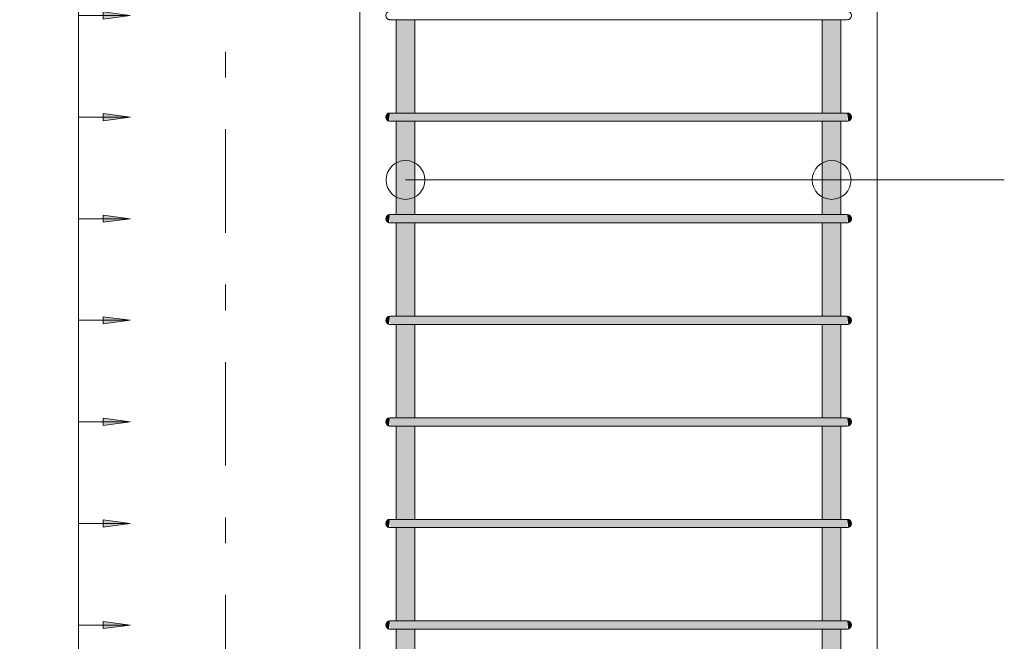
# Model space of a CAD drawing. Header units: millimetres. Extents: x 4307 to 42792, y 1610 to 10025.
# Tile 178 of 256: x 26748 to 27699, y 3915 to 4516. Entities that reach past the tile are written whole.
import ezdxf

# ---------------------------------------------------------------- set-up
doc = ezdxf.new("R2010")
doc.units = ezdxf.units.MM
doc.linetypes.add('Čára osnovy', pattern=[225, 100, -50, 25, -50])
for name, color, linetype, lineweight in [('A-ANNO-DIMS', 211, 'Continuous', 5), ('A-ANNO-DIMS-25', 211, 'Continuous', 5), ('S-COLS', 52, 'Continuous', 9), ('S-GRID', 1, 'Continuous', 5), ('S-RBAR', 171, 'Continuous', 5), ('S-RBAR-IDEN', 171, 'Continuous', 5)]:
    doc.layers.add(name, color=color, linetype=linetype, lineweight=lineweight)
doc.styles.add('Arial_1', font='arial.ttf', dxfattribs={"height": 62.5})
doc.dimstyles.new('Výztuž_kusy__řezy__3', dxfattribs={"dimscale": 304.8, "dimtxt": 0.18, "dimasz": 0, "dimexe": 0, "dimexo": 0.0625, "dimgap": 0.082021, "dimtad": 1, "dimdec": 0, "dimzin": 0, "dimdsep": 46, "dimtxsty": 'Arial_1', "dimblk1": 'NONE', "dimblk2": 'NONE', "dimsah": 1, "dimcen": 0.09, "dimazin": 0, "dimtfac": 1, "dimtdec": 4, "dimtix": 1, "dimtmove": 0, "dimatfit": 3, "dimfxl": 0.164042, "dimfxlon": 1, "dimtvp": 1, "dimtfill": 1, "dimtolj": 1, "dimtzin": 0, "dimarcsym": 2})

# ---------------------------------------------------------------- blocks, each defined once
blk = doc.blocks.new('DIMBLOCK772-V2')
at = {"layer": 'A-ANNO-DIMS-25'}
for points in [[(26854.5, 3931.17), (26828.21, 3934.63), (26828.21, 3927.71)], [(26854.5, 3833), (26828.21, 3836.46), (26828.21, 3829.54)]]:
    blk.add_hatch(color=256, dxfattribs=at).paths.add_polyline_path(points)
for p, q in [((26804.5, 3833), (26804.5, 3931.17)), ((26804.5, 3931.17), (26804.5, 3931.17)), ((26804.5, 3931.17), (26854.5, 3931.17)), ((26854.5, 3931.17), (26828.21, 3934.63)), ((26828.21, 3934.63), (26828.21, 3927.71)), ((26828.21, 3927.71), (26854.5, 3931.17)), ((26854.5, 3833), (26828.21, 3836.46)), ((26828.21, 3836.46), (26828.21, 3829.54)), ((26804.5, 3833), (26804.5, 3833)), ((26804.5, 3833), (26854.5, 3833)), ((26828.21, 3829.54), (26854.5, 3833))]:
    blk.add_line(p, q, dxfattribs=at)
blk = doc.blocks.new('_None')
blk = doc.blocks.new('DIMBLOCK773-V2')
at = {"layer": 'A-ANNO-DIMS-25'}
for points in [[(26854.5, 4029.33), (26828.21, 4032.79), (26828.21, 4025.87)], [(26854.5, 3931.17), (26828.21, 3934.63), (26828.21, 3927.71)]]:
    blk.add_hatch(color=256, dxfattribs=at).paths.add_polyline_path(points)
for p, q in [((26804.5, 3931.17), (26804.5, 4029.33)), ((26804.5, 4029.33), (26804.5, 4029.33)), ((26804.5, 4029.33), (26854.5, 4029.33)), ((26854.5, 4029.33), (26828.21, 4032.79)), ((26828.21, 4032.79), (26828.21, 4025.87)), ((26828.21, 4025.87), (26854.5, 4029.33)), ((26804.5, 3931.17), (26804.5, 3931.17)), ((26804.5, 3931.17), (26854.5, 3931.17)), ((26854.5, 3931.17), (26828.21, 3934.63)), ((26828.21, 3934.63), (26828.21, 3927.71)), ((26828.21, 3927.71), (26854.5, 3931.17))]:
    blk.add_line(p, q, dxfattribs=at)
blk = doc.blocks.new('DIMBLOCK774-V2')
at = {"layer": 'A-ANNO-DIMS-25'}
for points in [[(26854.5, 4127.5), (26828.21, 4130.96), (26828.21, 4124.04)], [(26854.5, 4029.33), (26828.21, 4032.79), (26828.21, 4025.87)]]:
    blk.add_hatch(color=256, dxfattribs=at).paths.add_polyline_path(points)
for p, q in [((26854.5, 4127.5), (26828.21, 4130.96)), ((26828.21, 4130.96), (26828.21, 4124.04)), ((26804.5, 4029.33), (26804.5, 4127.5)), ((26804.5, 4127.5), (26804.5, 4127.5)), ((26804.5, 4127.5), (26854.5, 4127.5)), ((26828.21, 4124.04), (26854.5, 4127.5)), ((26804.5, 4029.33), (26804.5, 4029.33)), ((26804.5, 4029.33), (26854.5, 4029.33)), ((26854.5, 4029.33), (26828.21, 4032.79)), ((26828.21, 4032.79), (26828.21, 4025.87)), ((26828.21, 4025.87), (26854.5, 4029.33))]:
    blk.add_line(p, q, dxfattribs=at)
blk = doc.blocks.new('DIMBLOCK775-V2')
at = {"layer": 'A-ANNO-DIMS-25'}
for points in [[(26854.5, 4225.67), (26828.21, 4229.13), (26828.21, 4222.21)], [(26854.5, 4127.5), (26828.21, 4130.96), (26828.21, 4124.04)]]:
    blk.add_hatch(color=256, dxfattribs=at).paths.add_polyline_path(points)
for p, q in [((26854.5, 4225.67), (26828.21, 4229.13)), ((26828.21, 4229.13), (26828.21, 4222.21)), ((26804.5, 4127.5), (26804.5, 4225.67)), ((26804.5, 4225.67), (26804.5, 4225.67)), ((26804.5, 4225.67), (26854.5, 4225.67)), ((26828.21, 4222.21), (26854.5, 4225.67)), ((26854.5, 4127.5), (26828.21, 4130.96)), ((26828.21, 4130.96), (26828.21, 4124.04)), ((26804.5, 4127.5), (26804.5, 4127.5)), ((26804.5, 4127.5), (26854.5, 4127.5)), ((26828.21, 4124.04), (26854.5, 4127.5))]:
    blk.add_line(p, q, dxfattribs=at)
blk = doc.blocks.new('DIMBLOCK776-V2')
at = {"layer": 'A-ANNO-DIMS-25'}
for points in [[(26854.5, 4323.83), (26828.21, 4327.29), (26828.21, 4320.37)], [(26854.5, 4225.67), (26828.21, 4229.13), (26828.21, 4222.21)]]:
    blk.add_hatch(color=256, dxfattribs=at).paths.add_polyline_path(points)
for p, q in [((26804.5, 4225.67), (26804.5, 4323.83)), ((26804.5, 4323.83), (26804.5, 4323.83)), ((26804.5, 4323.83), (26854.5, 4323.83)), ((26854.5, 4323.83), (26828.21, 4327.29)), ((26828.21, 4327.29), (26828.21, 4320.37)), ((26828.21, 4320.37), (26854.5, 4323.83)), ((26854.5, 4225.67), (26828.21, 4229.13)), ((26828.21, 4229.13), (26828.21, 4222.21)), ((26804.5, 4225.67), (26804.5, 4225.67)), ((26804.5, 4225.67), (26854.5, 4225.67)), ((26828.21, 4222.21), (26854.5, 4225.67))]:
    blk.add_line(p, q, dxfattribs=at)
blk = doc.blocks.new('DIMBLOCK777-V2')
at = {"layer": 'A-ANNO-DIMS-25'}
for points in [[(26854.5, 4422), (26828.21, 4425.46), (26828.21, 4418.54)], [(26854.5, 4323.83), (26828.21, 4327.29), (26828.21, 4320.37)]]:
    blk.add_hatch(color=256, dxfattribs=at).paths.add_polyline_path(points)
for p, q in [((26804.5, 4323.83), (26804.5, 4422)), ((26804.5, 4422), (26804.5, 4422)), ((26804.5, 4422), (26854.5, 4422)), ((26854.5, 4422), (26828.21, 4425.46)), ((26828.21, 4425.46), (26828.21, 4418.54)), ((26828.21, 4418.54), (26854.5, 4422)), ((26804.5, 4323.83), (26804.5, 4323.83)), ((26804.5, 4323.83), (26854.5, 4323.83)), ((26854.5, 4323.83), (26828.21, 4327.29)), ((26828.21, 4327.29), (26828.21, 4320.37)), ((26828.21, 4320.37), (26854.5, 4323.83))]:
    blk.add_line(p, q, dxfattribs=at)
blk = doc.blocks.new('DIMBLOCK778-V2')
at = {"layer": 'A-ANNO-DIMS-25'}
for points in [[(26854.5, 4520.17), (26828.21, 4523.63), (26828.21, 4516.71)], [(26854.5, 4422), (26828.21, 4425.46), (26828.21, 4418.54)]]:
    blk.add_hatch(color=256, dxfattribs=at).paths.add_polyline_path(points)
for p, q in [((26854.5, 4520.17), (26828.21, 4523.63)), ((26828.21, 4523.63), (26828.21, 4516.71)), ((26804.5, 4422), (26804.5, 4520.17)), ((26804.5, 4520.17), (26804.5, 4520.17)), ((26804.5, 4520.17), (26854.5, 4520.17)), ((26828.21, 4516.71), (26854.5, 4520.17)), ((26804.5, 4422), (26804.5, 4422)), ((26804.5, 4422), (26854.5, 4422)), ((26854.5, 4422), (26828.21, 4425.46)), ((26828.21, 4425.46), (26828.21, 4418.54)), ((26828.21, 4418.54), (26854.5, 4422))]:
    blk.add_line(p, q, dxfattribs=at)
blk = doc.blocks.new('DIMBLOCK790-V2')
at = {"layer": 'A-ANNO-DIMS-25'}
for points in [[(26854.5, 5600), (26828.21, 5603.46), (26828.21, 5596.54)], [(26854.5, 5501.83), (26828.21, 5505.29), (26828.21, 5498.37)], [(26854.5, 5403.67), (26828.21, 5407.13), (26828.21, 5400.21)], [(26854.5, 5305.5), (26828.21, 5308.96), (26828.21, 5302.04)], [(26854.5, 5207.33), (26828.21, 5210.79), (26828.21, 5203.87)], [(26854.5, 5109.17), (26828.21, 5112.63), (26828.21, 5105.71)], [(26854.5, 5011), (26828.21, 5014.46), (26828.21, 5007.54)], [(26854.5, 4912.83), (26828.21, 4916.29), (26828.21, 4909.37)], [(26854.5, 4814.67), (26828.21, 4818.13), (26828.21, 4811.21)], [(26854.5, 4716.5), (26828.21, 4719.96), (26828.21, 4713.04)], [(26854.5, 4618.33), (26828.21, 4621.79), (26828.21, 4614.87)], [(26854.5, 4520.17), (26828.21, 4523.63), (26828.21, 4516.71)], [(26854.5, 4422), (26828.21, 4425.46), (26828.21, 4418.54)], [(26854.5, 4323.83), (26828.21, 4327.29), (26828.21, 4320.37)], [(26854.5, 4225.67), (26828.21, 4229.13), (26828.21, 4222.21)], [(26854.5, 4127.5), (26828.21, 4130.96), (26828.21, 4124.04)], [(26854.5, 4029.33), (26828.21, 4032.79), (26828.21, 4025.87)], [(26854.5, 3931.17), (26828.21, 3934.63), (26828.21, 3927.71)], [(26854.5, 3833), (26828.21, 3836.46), (26828.21, 3829.54)], [(26854.5, 3734.83), (26828.21, 3738.29), (26828.21, 3731.37)], [(26854.5, 3636.67), (26828.21, 3640.13), (26828.21, 3633.21)], [(26854.5, 3538.5), (26828.21, 3541.96), (26828.21, 3535.04)], [(26854.5, 3440.33), (26828.21, 3443.79), (26828.21, 3436.87)], [(26854.5, 3342.17), (26828.21, 3345.63), (26828.21, 3338.71)], [(26854.5, 3244), (26828.21, 3247.46), (26828.21, 3240.54)], [(26854.5, 3145.83), (26828.21, 3149.29), (26828.21, 3142.37)], [(26854.5, 3047.67), (26828.21, 3051.13), (26828.21, 3044.21)], [(26854.5, 2949.5), (26828.21, 2952.96), (26828.21, 2946.04)], [(26854.5, 2851.33), (26828.21, 2854.79), (26828.21, 2847.87)], [(26854.5, 2753.17), (26828.21, 2756.63), (26828.21, 2749.71)], [(26854.5, 2655), (26828.21, 2658.46), (26828.21, 2651.54)]]:
    blk.add_hatch(color=256, dxfattribs=at).paths.add_polyline_path(points)
for p, q in [((26804.5, 2655), (26804.5, 5600)), ((26804.5, 5501.83), (26804.5, 5600)), ((26804.5, 5600), (26804.5, 5600)), ((26804.5, 5600), (26854.5, 5600)), ((26854.5, 5600), (26828.21, 5603.46)), ((26828.21, 5603.46), (26828.21, 5596.54)), ((26828.21, 5596.54), (26854.5, 5600)), ((26804.5, 5403.67), (26804.5, 5501.83)), ((26804.5, 5501.83), (26804.5, 5501.83)), ((26804.5, 5501.83), (26854.5, 5501.83)), ((26854.5, 5501.83), (26828.21, 5505.29)), ((26828.21, 5505.29), (26828.21, 5498.37)), ((26828.21, 5498.37), (26854.5, 5501.83)), ((26854.5, 5403.67), (26828.21, 5407.13)), ((26828.21, 5407.13), (26828.21, 5400.21)), ((26804.5, 5305.5), (26804.5, 5403.67)), ((26804.5, 5403.67), (26804.5, 5403.67)), ((26804.5, 5403.67), (26854.5, 5403.67)), ((26828.21, 5400.21), (26854.5, 5403.67)), ((26804.5, 5207.33), (26804.5, 5305.5)), ((26804.5, 5305.5), (26804.5, 5305.5)), ((26804.5, 5305.5), (26854.5, 5305.5)), ((26854.5, 5305.5), (26828.21, 5308.96)), ((26828.21, 5308.96), (26828.21, 5302.04)), ((26828.21, 5302.04), (26854.5, 5305.5)), ((26804.5, 5109.17), (26804.5, 5207.33)), ((26804.5, 5207.33), (26804.5, 5207.33)), ((26804.5, 5207.33), (26854.5, 5207.33)), ((26854.5, 5207.33), (26828.21, 5210.79)), ((26828.21, 5210.79), (26828.21, 5203.87)), ((26828.21, 5203.87), (26854.5, 5207.33)), ((26854.5, 5109.17), (26828.21, 5112.63)), ((26828.21, 5112.63), (26828.21, 5105.71)), ((26804.5, 5011), (26804.5, 5109.17)), ((26804.5, 5109.17), (26804.5, 5109.17)), ((26804.5, 5109.17), (26854.5, 5109.17)), ((26828.21, 5105.71), (26854.5, 5109.17)), ((26804.5, 4912.83), (26804.5, 5011)), ((26804.5, 5011), (26804.5, 5011)), ((26804.5, 5011), (26854.5, 5011)), ((26854.5, 5011), (26828.21, 5014.46)), ((26828.21, 5014.46), (26828.21, 5007.54)), ((26828.21, 5007.54), (26854.5, 5011)), ((26804.5, 4814.67), (26804.5, 4912.83)), ((26804.5, 4912.83), (26804.5, 4912.83)), ((26804.5, 4912.83), (26854.5, 4912.83)), ((26854.5, 4912.83), (26828.21, 4916.29)), ((26828.21, 4916.29), (26828.21, 4909.37)), ((26828.21, 4909.37), (26854.5, 4912.83)), ((26854.5, 4814.67), (26828.21, 4818.13)), ((26828.21, 4818.13), (26828.21, 4811.21)), ((26804.5, 4716.5), (26804.5, 4814.67)), ((26804.5, 4814.67), (26804.5, 4814.67)), ((26804.5, 4814.67), (26854.5, 4814.67)), ((26828.21, 4811.21), (26854.5, 4814.67)), ((26804.5, 4618.33), (26804.5, 4716.5)), ((26804.5, 4716.5), (26804.5, 4716.5)), ((26804.5, 4716.5), (26854.5, 4716.5)), ((26854.5, 4716.5), (26828.21, 4719.96)), ((26828.21, 4719.96), (26828.21, 4713.04)), ((26828.21, 4713.04), (26854.5, 4716.5)), ((26804.5, 4520.17), (26804.5, 4618.33)), ((26804.5, 4618.33), (26804.5, 4618.33)), ((26804.5, 4618.33), (26854.5, 4618.33)), ((26854.5, 4618.33), (26828.21, 4621.79)), ((26828.21, 4621.79), (26828.21, 4614.87)), ((26828.21, 4614.87), (26854.5, 4618.33)), ((26854.5, 4520.17), (26828.21, 4523.63)), ((26828.21, 4523.63), (26828.21, 4516.71)), ((26804.5, 4422), (26804.5, 4520.17)), ((26804.5, 4520.17), (26804.5, 4520.17)), ((26804.5, 4520.17), (26854.5, 4520.17)), ((26828.21, 4516.71), (26854.5, 4520.17)), ((26804.5, 4323.83), (26804.5, 4422)), ((26804.5, 4422), (26804.5, 4422)), ((26804.5, 4422), (26854.5, 4422)), ((26854.5, 4422), (26828.21, 4425.46)), ((26828.21, 4425.46), (26828.21, 4418.54)), ((26828.21, 4418.54), (26854.5, 4422)), ((26804.5, 4225.67), (26804.5, 4323.83)), ((26804.5, 4323.83), (26804.5, 4323.83)), ((26804.5, 4323.83), (26854.5, 4323.83)), ((26854.5, 4323.83), (26828.21, 4327.29)), ((26828.21, 4327.29), (26828.21, 4320.37)), ((26828.21, 4320.37), (26854.5, 4323.83)), ((26854.5, 4225.67), (26828.21, 4229.13)), ((26828.21, 4229.13), (26828.21, 4222.21)), ((26804.5, 4127.5), (26804.5, 4225.67)), ((26804.5, 4225.67), (26804.5, 4225.67)), ((26804.5, 4225.67), (26854.5, 4225.67)), ((26828.21, 4222.21), (26854.5, 4225.67)), ((26854.5, 4127.5), (26828.21, 4130.96)), ((26828.21, 4130.96), (26828.21, 4124.04)), ((26804.5, 4029.33), (26804.5, 4127.5)), ((26804.5, 4127.5), (26804.5, 4127.5)), ((26804.5, 4127.5), (26854.5, 4127.5)), ((26828.21, 4124.04), (26854.5, 4127.5)), ((26804.5, 3931.17), (26804.5, 4029.33)), ((26804.5, 4029.33), (26804.5, 4029.33)), ((26804.5, 4029.33), (26854.5, 4029.33)), ((26854.5, 4029.33), (26828.21, 4032.79)), ((26828.21, 4032.79), (26828.21, 4025.87)), ((26828.21, 4025.87), (26854.5, 4029.33)), ((26804.5, 3833), (26804.5, 3931.17)), ((26804.5, 3931.17), (26804.5, 3931.17)), ((26804.5, 3931.17), (26854.5, 3931.17)), ((26854.5, 3931.17), (26828.21, 3934.63)), ((26828.21, 3934.63), (26828.21, 3927.71)), ((26828.21, 3927.71), (26854.5, 3931.17)), ((26854.5, 3833), (26828.21, 3836.46)), ((26828.21, 3836.46), (26828.21, 3829.54)), ((26804.5, 3734.83), (26804.5, 3833)), ((26804.5, 3833), (26804.5, 3833)), ((26804.5, 3833), (26854.5, 3833)), ((26828.21, 3829.54), (26854.5, 3833)), ((26804.5, 3636.67), (26804.5, 3734.83)), ((26804.5, 3734.83), (26804.5, 3734.83)), ((26804.5, 3734.83), (26854.5, 3734.83)), ((26854.5, 3734.83), (26828.21, 3738.29)), ((26828.21, 3738.29), (26828.21, 3731.37)), ((26828.21, 3731.37), (26854.5, 3734.83)), ((26804.5, 3538.5), (26804.5, 3636.67)), ((26804.5, 3636.67), (26804.5, 3636.67)), ((26804.5, 3636.67), (26854.5, 3636.67)), ((26854.5, 3636.67), (26828.21, 3640.13)), ((26828.21, 3640.13), (26828.21, 3633.21)), ((26828.21, 3633.21), (26854.5, 3636.67)), ((26854.5, 3538.5), (26828.21, 3541.96)), ((26828.21, 3541.96), (26828.21, 3535.04)), ((26804.5, 3440.33), (26804.5, 3538.5)), ((26804.5, 3538.5), (26804.5, 3538.5)), ((26804.5, 3538.5), (26854.5, 3538.5)), ((26828.21, 3535.04), (26854.5, 3538.5)), ((26804.5, 3342.17), (26804.5, 3440.33)), ((26804.5, 3440.33), (26804.5, 3440.33)), ((26804.5, 3440.33), (26854.5, 3440.33)), ((26854.5, 3440.33), (26828.21, 3443.79)), ((26828.21, 3443.79), (26828.21, 3436.87)), ((26828.21, 3436.87), (26854.5, 3440.33)), ((26804.5, 3244), (26804.5, 3342.17)), ((26804.5, 3342.17), (26804.5, 3342.17)), ((26804.5, 3342.17), (26854.5, 3342.17)), ((26854.5, 3342.17), (26828.21, 3345.63)), ((26828.21, 3345.63), (26828.21, 3338.71)), ((26828.21, 3338.71), (26854.5, 3342.17)), ((26854.5, 3244), (26828.21, 3247.46)), ((26828.21, 3247.46), (26828.21, 3240.54)), ((26804.5, 3145.83), (26804.5, 3244)), ((26804.5, 3244), (26804.5, 3244)), ((26804.5, 3244), (26854.5, 3244)), ((26828.21, 3240.54), (26854.5, 3244)), ((26804.5, 3047.67), (26804.5, 3145.83)), ((26804.5, 3145.83), (26804.5, 3145.83)), ((26804.5, 3145.83), (26854.5, 3145.83)), ((26854.5, 3145.83), (26828.21, 3149.29)), ((26828.21, 3149.29), (26828.21, 3142.37)), ((26828.21, 3142.37), (26854.5, 3145.83)), ((26804.5, 2949.5), (26804.5, 3047.67)), ((26804.5, 3047.67), (26804.5, 3047.67)), ((26804.5, 3047.67), (26854.5, 3047.67)), ((26854.5, 3047.67), (26828.21, 3051.13)), ((26828.21, 3051.13), (26828.21, 3044.21)), ((26828.21, 3044.21), (26854.5, 3047.67)), ((26854.5, 2949.5), (26828.21, 2952.96)), ((26828.21, 2952.96), (26828.21, 2946.04)), ((26804.5, 2851.33), (26804.5, 2949.5)), ((26804.5, 2949.5), (26804.5, 2949.5)), ((26804.5, 2949.5), (26854.5, 2949.5)), ((26828.21, 2946.04), (26854.5, 2949.5)), ((26804.5, 2753.17), (26804.5, 2851.33)), ((26804.5, 2851.33), (26804.5, 2851.33)), ((26804.5, 2851.33), (26854.5, 2851.33)), ((26854.5, 2851.33), (26828.21, 2854.79)), ((26828.21, 2854.79), (26828.21, 2847.87)), ((26828.21, 2847.87), (26854.5, 2851.33)), ((26804.5, 2655), (26804.5, 2753.17)), ((26804.5, 2753.17), (26804.5, 2753.17)), ((26804.5, 2753.17), (26854.5, 2753.17)), ((26854.5, 2753.17), (26828.21, 2756.63)), ((26828.21, 2756.63), (26828.21, 2749.71)), ((26828.21, 2749.71), (26854.5, 2753.17)), ((26854.5, 2655), (26828.21, 2658.46)), ((26828.21, 2658.46), (26828.21, 2651.54)), ((26804.5, 2655), (26804.5, 2655)), ((26804.5, 2655), (26854.5, 2655)), ((26828.21, 2651.54), (26854.5, 2655))]:
    blk.add_line(p, q, dxfattribs=at)

msp = doc.modelspace()

# ---------------------------------------------------------------- hatches: boundary and pattern name
at = {"layer": 'S-RBAR'}
h = msp.add_hatch(color=7, dxfattribs=at)
h.paths.add_polyline_path([(27121.31, 2605), (27129.51, 2605), (27129.51, 2651), (27111.51, 2651), (27111.51, 2605), (27117.81, 2605)])
h.paths.add_polyline_path([(27111.51, 2659), (27129.51, 2659), (27129.51, 2749.17), (27111.51, 2749.17), (27111.51, 2684.08)])
h.paths.add_polyline_path([(27117.81, 2757.17), (27129.51, 2757.17), (27129.51, 2847.33), (27111.51, 2847.33), (27111.51, 2757.17), (27114.56, 2757.17)])
h.paths.add_polyline_path([(27111.51, 2855.33), (27129.51, 2855.33), (27129.51, 2945.5), (27111.51, 2945.5), (27111.51, 2901.28)])
h.paths.add_polyline_path([(27117.81, 2953.5), (27129.51, 2953.5), (27129.51, 3043.67), (27111.51, 3043.67), (27111.51, 2953.5), (27114.56, 2953.5)])
h.paths.add_polyline_path([(27117.81, 3051.67), (27129.51, 3051.67), (27129.51, 3141.83), (27111.51, 3141.83), (27111.51, 3051.67), (27114.56, 3051.67)])
h.paths.add_polyline_path([(27111.51, 3149.83), (27129.51, 3149.83), (27129.51, 3240), (27111.51, 3240), (27111.51, 3227.09)])
h.paths.add_polyline_path([(27111.51, 3248), (27129.51, 3248), (27129.51, 3338.17), (27111.51, 3338.17), (27111.51, 3335.69)])
h.paths.add_polyline_path([(27111.51, 3346.17), (27129.51, 3346.17), (27129.51, 3436.33), (27111.51, 3436.33), (27111.51, 3389.99)])
h.paths.add_polyline_path([(27129.51, 3444.33), (27129.51, 3534.5), (27111.51, 3534.5), (27111.51, 3444.33), (27125.46, 3444.33)])
h.paths.add_polyline_path([(27117.81, 3542.5), (27129.51, 3542.5), (27129.51, 3632.67), (27111.51, 3632.67), (27111.51, 3542.5), (27114.56, 3542.5)])
h.paths.add_polyline_path([(27117.81, 3640.67), (27129.51, 3640.67), (27129.51, 3730.83), (27111.51, 3730.83), (27111.51, 3640.67), (27114.56, 3640.67)])
h.paths.add_polyline_path([(27111.51, 3738.83), (27129.51, 3738.83), (27129.51, 3829), (27111.51, 3829), (27111.51, 3770.09)])
h.paths.add_polyline_path([(27111.51, 3837), (27129.51, 3837), (27129.51, 3927.17), (27111.51, 3927.17), (27111.51, 3878.69)])
h.paths.add_polyline_path([(27111.51, 3935.17), (27129.51, 3935.17), (27129.51, 4025.33), (27111.51, 4025.33), (27111.51, 3987.29)])
h.paths.add_polyline_path([(27111.51, 4033.33), (27129.51, 4033.33), (27129.51, 4123.5), (27111.51, 4123.5), (27111.51, 4095.89)])
h.paths.add_polyline_path([(27117.81, 4131.5), (27129.51, 4131.5), (27129.51, 4221.67), (27111.51, 4221.67), (27111.51, 4131.5), (27114.56, 4131.5)])
h.paths.add_polyline_path([(27111.51, 4229.67), (27129.51, 4229.67), (27129.51, 4319.83), (27111.51, 4319.83), (27111.51, 4313.1)])
h.paths.add_polyline_path([(27111.51, 4327.83), (27129.51, 4327.83), (27129.51, 4418), (27111.51, 4418), (27111.51, 4367.4)])
h.paths.add_polyline_path([(27129.51, 4426), (27129.51, 4516.17), (27111.51, 4516.17), (27111.51, 4426), (27125.46, 4426)])
h.paths.add_polyline_path([(27111.51, 4524.17), (27129.51, 4524.17), (27129.51, 4614.33), (27111.51, 4614.33), (27111.51, 4530.3)])
h.paths.add_polyline_path([(27111.51, 4622.33), (27129.51, 4622.33), (27129.51, 4712.5), (27111.51, 4712.5), (27111.51, 4638.9)])
h.paths.add_polyline_path([(27111.51, 4720.5), (27129.51, 4720.5), (27129.51, 4810.67), (27111.51, 4810.67), (27111.51, 4747.5)])
h.paths.add_polyline_path([(27111.51, 4818.67), (27129.51, 4818.67), (27129.51, 4908.83), (27111.51, 4908.83), (27111.51, 4856.1)])
h.paths.add_polyline_path([(27117.81, 4916.83), (27129.51, 4916.83), (27129.51, 5007), (27111.51, 5007), (27111.51, 4916.83), (27114.56, 4916.83)])
h.paths.add_polyline_path([(27117.81, 5015), (27129.51, 5015), (27129.51, 5105.17), (27111.51, 5105.17), (27111.51, 5015), (27114.56, 5015)])
h.paths.add_polyline_path([(27111.51, 5113.17), (27129.51, 5113.17), (27129.51, 5203.33), (27111.51, 5203.33), (27111.51, 5181.9)])
h.paths.add_polyline_path([(27111.51, 5211.33), (27129.51, 5211.33), (27129.51, 5301.5), (27111.51, 5301.5), (27111.51, 5290.5)])
h.paths.add_polyline_path([(27117.81, 5309.5), (27129.51, 5309.5), (27129.51, 5399.67), (27111.51, 5399.67), (27111.51, 5309.5), (27114.56, 5309.5)])
h.paths.add_polyline_path([(27111.51, 5407.67), (27129.51, 5407.67), (27129.51, 5497.83), (27111.51, 5497.83), (27111.51, 5453.41)])
h.paths.add_polyline_path([(27117.81, 5505.83), (27129.51, 5505.83), (27129.51, 5596), (27111.51, 5596), (27111.51, 5505.83), (27114.56, 5505.83)])
h.paths.add_polyline_path([(27129.51, 5604), (27129.51, 5610), (27111.51, 5610), (27111.51, 5604), (27125.46, 5604)])
h = msp.add_hatch(color=7, dxfattribs=at)
h.paths.add_polyline_path([(27523.41, 2605), (27541.41, 2605), (27541.41, 2651), (27523.41, 2651)])
h.paths.add_polyline_path([(27541.41, 2659), (27541.41, 2749.17), (27523.41, 2749.17), (27523.41, 2659), (27538.36, 2659)])
h.paths.add_polyline_path([(27538.36, 2757.17), (27541.41, 2757.17), (27541.41, 2847.33), (27523.41, 2847.33), (27523.41, 2757.17), (27535.11, 2757.17)])
h.paths.add_polyline_path([(27527.46, 2855.33), (27541.41, 2855.33), (27541.41, 2945.5), (27523.41, 2945.5), (27523.41, 2855.33), (27524.24, 2855.33)])
h.paths.add_polyline_path([(27535.11, 2953.5), (27541.41, 2953.5), (27541.41, 3043.67), (27523.41, 3043.67), (27523.41, 2953.5), (27531.29, 2953.5)])
h.paths.add_polyline_path([(27541.41, 3051.67), (27541.41, 3141.83), (27523.41, 3141.83), (27523.41, 3051.67), (27538.36, 3051.67)])
h.paths.add_polyline_path([(27531.29, 3149.83), (27541.41, 3149.83), (27541.41, 3240), (27523.41, 3240), (27523.41, 3149.83), (27527.46, 3149.83)])
h.paths.add_polyline_path([(27524.24, 3248), (27541.41, 3248), (27541.41, 3338.17), (27523.41, 3338.17), (27523.41, 3248)])
h.paths.add_polyline_path([(27527.46, 3346.17), (27541.41, 3346.17), (27541.41, 3436.33), (27523.41, 3436.33), (27523.41, 3346.17), (27524.24, 3346.17)])
h.paths.add_polyline_path([(27535.11, 3444.33), (27541.41, 3444.33), (27541.41, 3534.5), (27523.41, 3534.5), (27523.41, 3444.33), (27531.29, 3444.33)])
h.paths.add_polyline_path([(27541.41, 3542.5), (27541.41, 3632.67), (27523.41, 3632.67), (27523.41, 3542.5), (27538.36, 3542.5)])
h.paths.add_polyline_path([(27527.46, 3640.67), (27541.41, 3640.67), (27541.41, 3730.83), (27523.41, 3730.83), (27523.41, 3640.67), (27524.24, 3640.67)])
h.paths.add_polyline_path([(27524.24, 3738.83), (27541.41, 3738.83), (27541.41, 3829), (27523.41, 3829), (27523.41, 3738.83)])
h.paths.add_polyline_path([(27535.11, 3837), (27541.41, 3837), (27541.41, 3927.17), (27523.41, 3927.17), (27523.41, 3837), (27531.29, 3837)])
h.paths.add_polyline_path([(27523.41, 3935.17), (27541.41, 3935.17), (27541.41, 4025.33), (27523.41, 4025.33), (27523.41, 3987.29)])
h.paths.add_polyline_path([(27538.36, 4033.33), (27541.41, 4033.33), (27541.41, 4123.5), (27523.41, 4123.5), (27523.41, 4033.33), (27535.11, 4033.33)])
h.paths.add_polyline_path([(27527.46, 4131.5), (27541.41, 4131.5), (27541.41, 4221.67), (27523.41, 4221.67), (27523.41, 4131.5), (27524.24, 4131.5)])
h.paths.add_polyline_path([(27541.41, 4229.67), (27541.41, 4319.83), (27523.41, 4319.83), (27523.41, 4229.67), (27538.36, 4229.67)])
h.paths.add_polyline_path([(27523.41, 4327.83), (27541.41, 4327.83), (27541.41, 4418), (27523.41, 4418)])
h.paths.add_polyline_path([(27538.36, 4426), (27541.41, 4426), (27541.41, 4516.17), (27523.41, 4516.17), (27523.41, 4426), (27535.11, 4426)])
h.paths.add_polyline_path([(27523.41, 4524.17), (27541.41, 4524.17), (27541.41, 4614.33), (27523.41, 4614.33)])
h.paths.add_polyline_path([(27527.46, 4622.33), (27541.41, 4622.33), (27541.41, 4712.5), (27523.41, 4712.5), (27523.41, 4622.33), (27524.24, 4622.33)])
h.paths.add_polyline_path([(27523.41, 4720.5), (27541.41, 4720.5), (27541.41, 4810.67), (27523.41, 4810.67)])
h.paths.add_polyline_path([(27541.41, 4818.67), (27541.41, 4908.83), (27523.41, 4908.83), (27523.41, 4818.67), (27538.36, 4818.67)])
h.paths.add_polyline_path([(27538.36, 4916.83), (27541.41, 4916.83), (27541.41, 5007), (27523.41, 5007), (27523.41, 4916.83), (27535.11, 4916.83)])
h.paths.add_polyline_path([(27527.46, 5015), (27541.41, 5015), (27541.41, 5105.17), (27523.41, 5105.17), (27523.41, 5015), (27524.24, 5015)])
h.paths.add_polyline_path([(27535.11, 5113.17), (27541.41, 5113.17), (27541.41, 5203.33), (27523.41, 5203.33), (27523.41, 5113.17), (27531.29, 5113.17)])
h.paths.add_polyline_path([(27541.41, 5211.33), (27541.41, 5301.5), (27523.41, 5301.5), (27523.41, 5211.33), (27538.36, 5211.33)])
h.paths.add_polyline_path([(27523.41, 5309.5), (27541.41, 5309.5), (27541.41, 5399.67), (27523.41, 5399.67)])
h.paths.add_polyline_path([(27524.24, 5407.67), (27541.41, 5407.67), (27541.41, 5497.83), (27523.41, 5497.83), (27523.41, 5407.67)])
h.paths.add_polyline_path([(27527.46, 5505.83), (27541.41, 5505.83), (27541.41, 5596), (27523.41, 5596), (27523.41, 5505.83), (27524.24, 5505.83)])
h.paths.add_polyline_path([(27523.41, 5604), (27541.41, 5604), (27541.41, 5610), (27523.41, 5610)])
for points in [[(27104.42, 4418.14), (27105.46, 4426), (27103.46, 4425.46), (27102, 4424), (27101.46, 4422), (27102, 4420), (27103.46, 4418.54)], [(27111.32, 4418), (27125.46, 4418), (27125.46, 4426), (27105.46, 4426), (27105.46, 4418), (27109.15, 4418)], [(27125.46, 4418), (27527.46, 4418), (27527.46, 4426), (27125.46, 4426), (27125.46, 4421.7)], [(27527.46, 4418), (27547.46, 4418.14), (27547.46, 4426), (27527.46, 4426), (27527.46, 4421.7)], [(27548.49, 4418.14), (27549.46, 4418.54), (27550.92, 4420), (27551.46, 4422), (27550.92, 4424), (27549.46, 4425.46), (27547.46, 4426), (27548.12, 4420.96)], [(27104.42, 4319.97), (27105.46, 4327.83), (27103.46, 4327.3), (27102, 4325.83), (27101.46, 4323.83), (27102, 4321.83), (27103.46, 4320.37)], [(27111.32, 4319.83), (27125.46, 4319.83), (27125.46, 4327.83), (27105.46, 4327.83), (27105.46, 4319.83), (27109.15, 4319.83)], [(27317.86, 4319.83), (27527.46, 4319.83), (27527.46, 4327.83), (27125.46, 4327.83), (27125.46, 4319.83), (27214.68, 4319.83)], [(27545.94, 4319.83), (27547.46, 4319.97), (27547.46, 4327.83), (27527.46, 4327.83), (27527.46, 4319.83), (27543.77, 4319.83)], [(27548.49, 4319.97), (27549.46, 4320.37), (27550.92, 4321.83), (27551.46, 4323.83), (27550.92, 4325.83), (27549.46, 4327.3), (27547.46, 4327.83), (27548.12, 4322.8)], [(27104.42, 4221.8), (27105.46, 4229.67), (27103.46, 4229.13), (27102, 4227.67), (27101.46, 4225.67), (27102, 4223.67), (27103.46, 4222.2)], [(27114.56, 4221.67), (27125.46, 4221.67), (27125.46, 4229.67), (27105.46, 4229.67), (27105.46, 4221.67), (27111.49, 4221.67)], [(27125.46, 4221.67), (27527.46, 4221.67), (27527.46, 4229.67), (27125.46, 4229.67)], [(27543.77, 4221.67), (27547.46, 4221.8), (27547.46, 4229.67), (27527.46, 4229.67), (27527.46, 4221.67), (27541.6, 4221.67)], [(27548.49, 4221.8), (27549.46, 4222.2), (27550.92, 4223.67), (27551.46, 4225.67), (27550.92, 4227.67), (27549.46, 4229.13), (27547.46, 4229.67), (27548.12, 4224.63)], [(27104.42, 4123.64), (27105.46, 4131.5), (27103.46, 4130.96), (27102, 4129.5), (27101.46, 4127.5), (27102, 4125.5), (27103.46, 4124.04)], [(27121.63, 4123.5), (27125.46, 4123.5), (27125.46, 4131.5), (27105.46, 4131.5), (27105.46, 4123.5), (27121.31, 4123.5)], [(27125.46, 4123.5), (27527.46, 4123.5), (27527.46, 4131.5), (27125.46, 4131.5)], [(27545.94, 4123.5), (27547.46, 4123.64), (27547.46, 4131.5), (27527.46, 4131.5), (27527.46, 4123.5), (27543.77, 4123.5)], [(27548.49, 4123.64), (27549.46, 4124.04), (27550.92, 4125.5), (27551.46, 4127.5), (27550.92, 4129.5), (27549.46, 4130.96), (27547.46, 4131.5), (27548.12, 4126.46)], [(27104.42, 4025.47), (27105.46, 4033.33), (27103.46, 4032.8), (27102, 4031.33), (27101.46, 4029.33), (27102, 4027.33), (27103.46, 4025.87)], [(27114.56, 4025.33), (27125.46, 4025.33), (27125.46, 4033.33), (27105.46, 4033.33), (27105.46, 4025.33), (27111.49, 4025.33)], [(27125.46, 4025.33), (27527.46, 4025.33), (27527.46, 4033.33), (27125.46, 4033.33)], [(27543.77, 4025.33), (27547.46, 4025.47), (27547.46, 4033.33), (27527.46, 4033.33), (27527.46, 4025.33), (27541.6, 4025.33)], [(27548.49, 4025.47), (27549.46, 4025.87), (27550.92, 4027.33), (27551.46, 4029.33), (27550.92, 4031.33), (27549.46, 4032.8), (27547.46, 4033.33), (27548.12, 4028.3)], [(27104.42, 3927.3), (27105.46, 3935.17), (27103.46, 3934.63), (27101.92, 3932.99), (27101.46, 3931.17), (27102, 3929.17), (27103.46, 3927.7)], [(27111.32, 3927.17), (27125.46, 3927.17), (27125.46, 3935.17), (27105.46, 3935.17), (27105.46, 3927.17), (27109.15, 3927.17)], [(27125.46, 3927.17), (27527.46, 3927.17), (27527.46, 3935.17), (27125.46, 3935.17)], [(27546.63, 3927.17), (27547.46, 3927.3), (27547.46, 3935.17), (27527.46, 3935.17), (27527.46, 3927.17), (27545.94, 3927.17)], [(27548.49, 3927.3), (27549.46, 3927.7), (27550.92, 3929.17), (27551.46, 3931.17), (27550.92, 3933.17), (27549.46, 3934.63), (27547.46, 3935.17), (27548.12, 3930.13)]]:
    msp.add_hatch(color=7, dxfattribs=at).paths.add_polyline_path(points)

# ---------------------------------------------------------------- linework, layer by layer
at = {"layer": 'S-COLS'}
for p, q in [((27076.46, 2605), (27076.46, 5620)), ((27576.46, 5620), (27576.46, 2605))]:
    msp.add_line(p, q, dxfattribs=at)
at = {"layer": 'S-GRID', "linetype": 'Čára osnovy', "lineweight": 9}
msp.add_line((26946.46, 1610.22), (26946.46, 9632.52), dxfattribs=at)
at = {"layer": 'S-RBAR'}
for p, q in [((27125.46, 4516.17), (27105.46, 4516.17)), ((27111.51, 4426), (27111.51, 4516.17)), ((27125.46, 4516.17), (27527.46, 4516.17)), ((27129.51, 4426), (27129.51, 4516.17)), ((27523.41, 4426), (27523.41, 4516.17)), ((27547.46, 4516.17), (27527.46, 4516.17)), ((27541.41, 4426), (27541.41, 4516.17)), ((27125.46, 4426), (27105.46, 4426)), ((27125.46, 4426), (27527.46, 4426)), ((27547.46, 4426), (27527.46, 4426)), ((27125.46, 4418), (27105.46, 4418)), ((27111.51, 4327.83), (27111.51, 4418)), ((27125.46, 4418), (27527.46, 4418)), ((27129.51, 4327.83), (27129.51, 4418)), ((27523.41, 4327.83), (27523.41, 4418)), ((27547.46, 4418), (27527.46, 4418)), ((27541.41, 4327.83), (27541.41, 4418)), ((27125.46, 4327.83), (27105.46, 4327.83)), ((27125.46, 4327.83), (27527.46, 4327.83)), ((27547.46, 4327.83), (27527.46, 4327.83)), ((27125.46, 4319.83), (27105.46, 4319.83)), ((27111.51, 4229.67), (27111.51, 4319.83)), ((27125.46, 4319.83), (27527.46, 4319.83)), ((27129.51, 4229.67), (27129.51, 4319.83)), ((27523.41, 4229.67), (27523.41, 4319.83)), ((27547.46, 4319.83), (27527.46, 4319.83)), ((27541.41, 4229.67), (27541.41, 4319.83)), ((27125.46, 4229.67), (27105.46, 4229.67)), ((27125.46, 4229.67), (27527.46, 4229.67)), ((27547.46, 4229.67), (27527.46, 4229.67)), ((27125.46, 4221.67), (27105.46, 4221.67)), ((27111.51, 4131.5), (27111.51, 4221.67)), ((27125.46, 4221.67), (27527.46, 4221.67)), ((27129.51, 4131.5), (27129.51, 4221.67)), ((27523.41, 4131.5), (27523.41, 4221.67)), ((27547.46, 4221.67), (27527.46, 4221.67)), ((27541.41, 4131.5), (27541.41, 4221.67)), ((27125.46, 4131.5), (27105.46, 4131.5)), ((27125.46, 4131.5), (27527.46, 4131.5)), ((27547.46, 4131.5), (27527.46, 4131.5)), ((27125.46, 4123.5), (27105.46, 4123.5)), ((27111.51, 4033.33), (27111.51, 4123.5)), ((27125.46, 4123.5), (27527.46, 4123.5)), ((27129.51, 4033.33), (27129.51, 4123.5)), ((27523.41, 4033.33), (27523.41, 4123.5)), ((27547.46, 4123.5), (27527.46, 4123.5)), ((27541.41, 4033.33), (27541.41, 4123.5)), ((27125.46, 4033.33), (27105.46, 4033.33)), ((27125.46, 4033.33), (27527.46, 4033.33)), ((27547.46, 4033.33), (27527.46, 4033.33)), ((27125.46, 4025.33), (27105.46, 4025.33)), ((27111.51, 3935.17), (27111.51, 4025.33)), ((27125.46, 4025.33), (27527.46, 4025.33)), ((27129.51, 3935.17), (27129.51, 4025.33)), ((27523.41, 3935.17), (27523.41, 4025.33)), ((27547.46, 4025.33), (27527.46, 4025.33)), ((27541.41, 3935.17), (27541.41, 4025.33)), ((27125.46, 3935.17), (27105.46, 3935.17)), ((27125.46, 3935.17), (27527.46, 3935.17)), ((27547.46, 3935.17), (27527.46, 3935.17)), ((27125.46, 3927.17), (27105.46, 3927.17)), ((27111.51, 3837), (27111.51, 3927.17)), ((27125.46, 3927.17), (27527.46, 3927.17)), ((27129.51, 3837), (27129.51, 3927.17)), ((27523.41, 3837), (27523.41, 3927.17)), ((27547.46, 3927.17), (27527.46, 3927.17)), ((27541.41, 3837), (27541.41, 3927.17))]:
    msp.add_line(p, q, dxfattribs=at)
for centre, start, end in [((27105.46, 4520.17), 90, 270), ((27547.46, 4520.17), 270, 90), ((27105.46, 4520.17), 255, 270), ((27547.46, 4520.17), 270, 285), ((27105.46, 4422), 90, 270), ((27547.46, 4422), 270, 90), ((27105.46, 4422), 120, 150), ((27105.46, 4422), 120, 150), ((27105.46, 4422), 210, 240), ((27105.46, 4422), 210, 240), ((27105.46, 4422), 255, 270), ((27105.46, 4422), 255, 270), ((27547.46, 4422), 270, 285), ((27547.46, 4422), 30, 60), ((27547.46, 4422), 300, 330), ((27105.46, 4323.83), 90, 270), ((27105.46, 4323.83), 120, 150), ((27105.46, 4323.83), 120, 150), ((27105.46, 4323.83), 210, 240), ((27105.46, 4323.83), 210, 240), ((27547.46, 4323.83), 270, 90), ((27547.46, 4323.83), 30, 60), ((27547.46, 4323.83), 300, 330), ((27105.46, 4323.83), 255, 270), ((27105.46, 4323.83), 255, 270), ((27547.46, 4323.83), 270, 285), ((27105.46, 4225.67), 90, 270), ((27105.46, 4225.67), 120, 150), ((27105.46, 4225.67), 120, 150), ((27547.46, 4225.67), 270, 90), ((27547.46, 4225.67), 30, 60), ((27105.46, 4225.67), 210, 240), ((27105.46, 4225.67), 210, 240), ((27105.46, 4225.67), 255, 270), ((27105.46, 4225.67), 255, 270), ((27547.46, 4225.67), 270, 285), ((27547.46, 4225.67), 300, 330), ((27105.46, 4127.5), 90, 270), ((27105.46, 4127.5), 120, 150), ((27105.46, 4127.5), 120, 150), ((27547.46, 4127.5), 270, 90), ((27547.46, 4127.5), 30, 60), ((27105.46, 4127.5), 210, 240), ((27105.46, 4127.5), 210, 240), ((27105.46, 4127.5), 255, 270), ((27105.46, 4127.5), 255, 270), ((27547.46, 4127.5), 270, 285), ((27547.46, 4127.5), 300, 330), ((27105.46, 4029.33), 90, 270), ((27105.46, 4029.33), 120, 150), ((27105.46, 4029.33), 120, 150), ((27105.46, 4029.33), 210, 240), ((27105.46, 4029.33), 210, 240), ((27547.46, 4029.33), 270, 90), ((27547.46, 4029.33), 30, 60), ((27547.46, 4029.33), 300, 330), ((27105.46, 4029.33), 255, 270), ((27105.46, 4029.33), 255, 270), ((27547.46, 4029.33), 270, 285), ((27105.46, 3931.17), 90, 270), ((27105.46, 3931.17), 120, 150), ((27105.46, 3931.17), 120, 150), ((27547.46, 3931.17), 270, 90), ((27547.46, 3931.17), 30, 60), ((27105.46, 3931.17), 210, 240), ((27105.46, 3931.17), 210, 240), ((27105.46, 3931.17), 255, 270), ((27105.46, 3931.17), 255, 270), ((27547.46, 3931.17), 270, 285), ((27547.46, 3931.17), 300, 330)]:
    msp.add_arc(centre, 4, start, end, dxfattribs=at)
at = {"layer": 'S-RBAR-IDEN'}
for p in [(27120.51, 4361.27), (27532.41, 4361.27)]:
    msp.add_line(p, (27699.31, 4361.27), dxfattribs=at)
for centre in [(27120.51, 4361.27), (27532.41, 4361.27)]:
    msp.add_circle(centre, 18.75, dxfattribs=at)

# ---------------------------------------------------------------- dimensions: what is measured, and where the dimension line sits
at = {"layer": 'A-ANNO-DIMS'}
for base, p1, p2, text, override, picture, middle in [((26804.5, 5600), (26854.5, 2655), (26854.5, 5600), '98 2945', {"dimpost": '<>', "dimblk1": 'None', "dimblk2": 'None', "dimsah": 1, "dimfxl": 2945}, 'DIMBLOCK790-V2', (26747.59, 4127.5)), ((26804.5, 4520.17), (26854.5, 4422), (26854.5, 4520.17), ' ', {"dimpost": '<>', "dimfxl": 98.166667}, 'DIMBLOCK778-V2', (26804.5, 4471.08)), ((26804.5, 4422), (26854.5, 4323.83), (26854.5, 4422), ' ', {"dimpost": '<>', "dimfxl": 98.166667}, 'DIMBLOCK777-V2', (26804.5, 4372.92)), ((26804.5, 4323.83), (26854.5, 4225.67), (26854.5, 4323.83), ' ', {"dimpost": '<>', "dimfxl": 98.166667}, 'DIMBLOCK776-V2', (26804.5, 4274.75)), ((26804.5, 4225.67), (26854.5, 4127.5), (26854.5, 4225.67), ' ', {"dimpost": '<>', "dimfxl": 98.166667}, 'DIMBLOCK775-V2', (26804.5, 4176.58)), ((26804.5, 4127.5), (26854.5, 4029.33), (26854.5, 4127.5), ' ', {"dimpost": '<>', "dimfxl": 98.166667}, 'DIMBLOCK774-V2', (26804.5, 4078.42)), ((26804.5, 4029.33), (26854.5, 3931.17), (26854.5, 4029.33), ' ', {"dimpost": '<>', "dimfxl": 98.166667}, 'DIMBLOCK773-V2', (26804.5, 3980.25)), ((26804.5, 3931.17), (26854.5, 3833), (26854.5, 3931.17), ' ', {"dimpost": '<>', "dimfxl": 98.166667}, 'DIMBLOCK772-V2', (26804.5, 3882.08))]:
    dim = msp.add_linear_dim(base=base, p1=p1, p2=p2, angle=90, text=text, dimstyle='Výztuž_kusy__řezy__3', override=override, dxfattribs=at)
    dim.commit()
    dim.dimension.update_dxf_attribs({"geometry": picture, "text_midpoint": middle})

doc.saveas('drawing.dxf')
